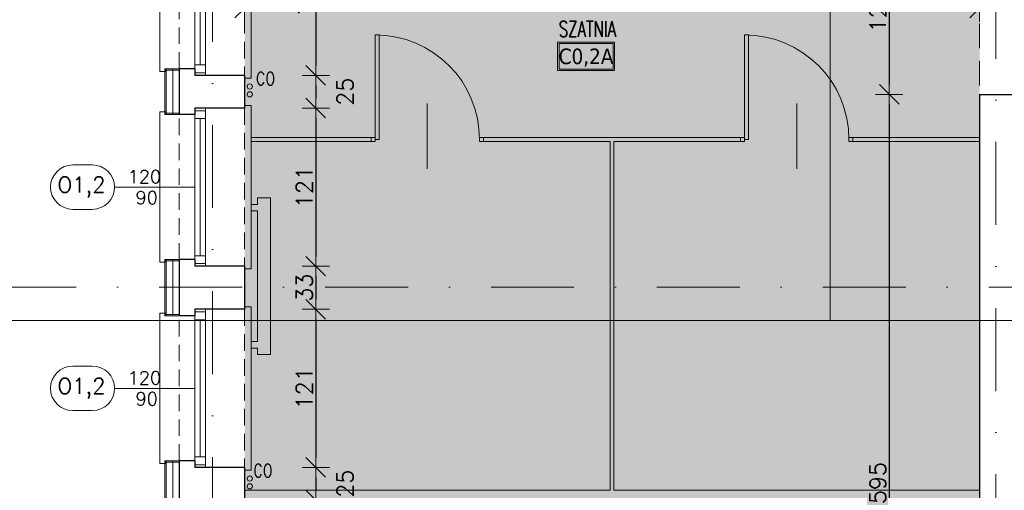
# Model space of a CAD drawing. Header units: millimetres. Extents: x 28291 to 177760, y -399809 to -170937.
# Tile 121 of 256: x 51844 to 52599, y -196383 to -196022. Entities that reach past the tile are written whole.
import ezdxf
from ezdxf.enums import TextEntityAlignment as Align

# ---------------------------------------------------------------- set-up
doc = ezdxf.new("R2010")
doc.units = ezdxf.units.MM
doc.linetypes.add('DASHDOT', pattern=[25.4, 12.7, -6.35, 0, -6.35])
doc.linetypes.add('HIDDEN', pattern=[9.525, 6.35, -3.175])
doc.layers.get('0').update_dxf_attribs({"lineweight": 0})
for name, color, linetype, lineweight, true_color in [('!! 0_ Istn-okna - wymienione', 9, 'Continuous', 13, 0x808080), ('!! 0_Istn-armatura', 9, 'Continuous', 9, 0x808080), ('!! 0_Opis_okna - zrealizowane', 7, 'Continuous', 15, 0xb3b3b3), ('!! 2_remont ocieplenie wykon', 7, 'Continuous', 13, 0x949494)]:
    doc.layers.add(name, color=color, linetype=linetype, lineweight=lineweight, true_color=true_color)
for name, color, linetype, lineweight in [('!! 0_ Istn-sciany', 3, 'Continuous', 30), ('!! 0_ Istn-widok', 1, 'Continuous', 15), ('!! 0_Istn-cienka', 4, 'Continuous', 9), ('!! 0_Opis_pom', 9, 'Continuous', 13), ('!! 1_ tynk zewn  - nowy', 21, 'Continuous', 20), ('!! 2_ remont Ocieplenie', 4, 'ZIGZAG', 5), ('!! 2_posadzki winyle 1', 31, 'Continuous', 9), ('!! wymiary osi', 250, 'Continuous', 9), ('0-osie-liniA', 14, 'DASHDOT', 5)]:
    doc.layers.add(name, color=color, linetype=linetype, lineweight=lineweight)
doc.layers.add('!! 0_Istn-grzejniki', color=7, linetype='Continuous', lineweight=0, plot=False)
doc.layers.add('!! 0_ramki', color=66, linetype='Continuous', lineweight=9, plot=False)
doc.styles.add('ARCHETYP', font='romans.shx', dxfattribs={"height": 15})
doc.styles.add('ARIAL', font='tahoma.ttf')
doc.styles.add('TXT', font='simplex.shx')
doc.linetypes.add('ZIGZAG', pattern='A,0.00254,-5.08,[131,ltypeshp.shx,S=5.08,R=0,X=-5.08,Y=0],-10.16,[131,ltypeshp.shx,S=5.08,R=180,X=5.08,Y=0],-5.08', length=20.32254)
doc.dimstyles.new('DIM50', dxfattribs={"dimscale": 5, "dimtxt": 2.5, "dimasz": 1.5, "dimexe": 0, "dimexo": 0, "dimgap": 0.5, "dimtad": 1, "dimdec": 4, "dimrnd": 0.5, "dimdsep": 46, "dimtxsty": 'TXT', "dimblk1": 'TICK1', "dimblk2": 'TICK1', "dimsah": 1, "dimcen": 0, "dimse1": 1, "dimse2": 1, "dimclrd": 1, "dimclre": 7, "dimclrt": 9, "dimadec": 0, "dimazin": 0, "dimtfac": 1, "dimtdec": 4, "dimtmove": 2, "dimatfit": 3, "dimldrblk": 'TICK1', "dimfxl": 1, "dimtolj": 1, "dimarcsym": 0})

# ---------------------------------------------------------------- blocks, each defined once
blk = doc.blocks.new('BLOK OSI')
at = {"layer": '0-osie-liniA', "ltscale": 5}
for points in [[(51992.21142, -199661.23318), (51992.21142, -193642.4104)], [(52592.21142, -193637.0088), (52592.21142, -199860.81919)], [(51570.03302, -196290.0883), (53810.60983, -196290.0883)]]:
    blk.add_lwpolyline(points, dxfattribs=at)
blk = doc.blocks.new('1_ok-opis')
blk.add_line((0, 111.61), (0, 50))
for points in [[(-17, 128.61), (-17, 143.61)], [(17, 128.61), (17, 143.61)]]:
    blk.add_lwpolyline(points)
for centre, start, end in [((0, 143.61), 0, 180), ((0, 128.61), 180, 0)]:
    blk.add_arc(centre, 17, start, end)
at = {"style": 'ARCHETYP'}
for tag, height, rotation, p in [('NR', 12, 90, (0, 136.9)), ('NR', 12, 270, (0, 136.9)), ('SZEROKOŚĆ', 10, 90, (-8, 78.29)), ('SZEROKOŚĆ', 10, 270, (8, 78.29)), ('WYSOKOŚĆ', 10, 270, (-8, 78.29)), ('WYSOKOŚĆ', 10, 90, (8, 78.29))]:
    blk.add_attdef(tag, text='', height=height, rotation=rotation, dxfattribs=at).set_placement(p, align=Align.MIDDLE)
blk = doc.blocks.new('TICK1')
at = {"color": 0}
for p, q in [((0, -1.4), (0, 1.4)), ((0, 0), (-1, 0))]:
    blk.add_line(p, q, dxfattribs=at)
at = {"color": 2}
blk.add_line((-1, -1), (1, 1), dxfattribs=at)
blk = doc.blocks.new('*D2480')
at = {"layer": '!! wymiary osi', "color": 1, "lineweight": -2, "transparency": 16777216}
blk.add_line((52572.21, -196013.65), (52024.21, -196013.65), dxfattribs=at)
at = {"layer": 'DEFPOINTS', "color": 0, "transparency": 16777216}
for p in [(52016.71, -195944.09), (52579.71, -195952.59), (52016.71, -196013.65)]:
    blk.add_point(p, dxfattribs=at)
at = {"layer": '!! wymiary osi', "color": 1, "lineweight": -2, "transparency": 16777216, "xscale": 7.5, "yscale": 7.5, "zscale": 7.5, "rotation": 180}
blk.add_blockref('TICK1', (52016.71, -196013.65), dxfattribs=at)
at = {"layer": '!! wymiary osi', "color": 1, "lineweight": -2, "transparency": 16777216, "xscale": 7.5, "yscale": 7.5, "zscale": 7.5}
blk.add_blockref('TICK1', (52579.71, -196013.65), dxfattribs=at)
at = {"layer": '!! wymiary osi', "color": 9, "transparency": 16777216, "insert": (52298.21, -196004.9), "char_height": 12.5, "attachment_point": 5, "style": 'TXT'}
blk.add_mtext('\\A1;563', dxfattribs=at)
blk = doc.blocks.new('*D2511')
at = {"layer": '!! wymiary osi', "color": 1, "lineweight": -2, "transparency": 16777216}
blk.add_line((52071.25, -195951.59), (52071.25, -196057.59), dxfattribs=at)
at = {"layer": 'DEFPOINTS', "color": 0, "transparency": 16777216}
for p in [(52016.71, -195944.09), (52016.71, -196065.09), (52071.25, -196065.09)]:
    blk.add_point(p, dxfattribs=at)
at = {"layer": '!! wymiary osi', "color": 1, "lineweight": -2, "transparency": 16777216, "xscale": 7.5, "yscale": 7.5, "zscale": 7.5}
for p, rotation in [((52071.25, -195944.09), 90), ((52071.25, -196065.09), 270)]:
    blk.add_blockref('TICK1', p, dxfattribs=dict(at, rotation=rotation))
at = {"layer": '!! wymiary osi', "color": 9, "transparency": 16777216, "insert": (52062.5, -196004.59), "char_height": 12.5, "attachment_point": 5, "rotation": 90, "style": 'TXT'}
blk.add_mtext('\\A1;121', dxfattribs=at)
blk = doc.blocks.new('*D2512')
at = {"layer": '!! wymiary osi', "color": 1, "lineweight": -2, "transparency": 16777216}
blk.add_line((52071.25, -196072.59), (52071.25, -196082.59), dxfattribs=at)
at = {"layer": 'DEFPOINTS', "color": 0, "transparency": 16777216}
for p in [(52016.71, -196065.09), (52016.71, -196090.09), (52071.25, -196090.09)]:
    blk.add_point(p, dxfattribs=at)
at = {"layer": '!! wymiary osi', "color": 1, "lineweight": -2, "transparency": 16777216, "xscale": 7.5, "yscale": 7.5, "zscale": 7.5}
for p, rotation in [((52071.25, -196065.09), 90), ((52071.25, -196090.09), 270)]:
    blk.add_blockref('TICK1', p, dxfattribs=dict(at, rotation=rotation))
at = {"layer": '!! wymiary osi', "color": 9, "transparency": 16777216, "insert": (52093.75, -196077.59), "char_height": 12.5, "attachment_point": 5, "rotation": 90, "style": 'TXT'}
blk.add_mtext('\\A1;25', dxfattribs=at)
blk = doc.blocks.new('*D2513')
at = {"layer": '!! wymiary osi', "color": 1, "lineweight": -2, "transparency": 16777216}
blk.add_line((52071.25, -196097.59), (52071.25, -196203.59), dxfattribs=at)
at = {"layer": 'DEFPOINTS', "color": 0, "transparency": 16777216}
for p in [(52016.71, -196090.09), (52016.71, -196211.09), (52071.25, -196211.09)]:
    blk.add_point(p, dxfattribs=at)
at = {"layer": '!! wymiary osi', "color": 1, "lineweight": -2, "transparency": 16777216, "xscale": 7.5, "yscale": 7.5, "zscale": 7.5}
for p, rotation in [((52071.25, -196090.09), 90), ((52071.25, -196211.09), 270)]:
    blk.add_blockref('TICK1', p, dxfattribs=dict(at, rotation=rotation))
at = {"layer": '!! wymiary osi', "color": 9, "transparency": 16777216, "insert": (52062.5, -196150.59), "char_height": 12.5, "attachment_point": 5, "rotation": 90, "style": 'TXT'}
blk.add_mtext('\\A1;121', dxfattribs=at)
blk = doc.blocks.new('*D2514')
at = {"layer": '!! wymiary osi', "color": 1, "lineweight": -2, "transparency": 16777216}
blk.add_line((52071.25, -196218.59), (52071.25, -196236.59), dxfattribs=at)
at = {"layer": 'DEFPOINTS', "color": 0, "transparency": 16777216}
for p in [(52016.71, -196211.09), (52016.71, -196244.09), (52071.25, -196244.09)]:
    blk.add_point(p, dxfattribs=at)
at = {"layer": '!! wymiary osi', "color": 1, "lineweight": -2, "transparency": 16777216, "xscale": 7.5, "yscale": 7.5, "zscale": 7.5}
for p, rotation in [((52071.25, -196211.09), 90), ((52071.25, -196244.09), 270)]:
    blk.add_blockref('TICK1', p, dxfattribs=dict(at, rotation=rotation))
at = {"layer": '!! wymiary osi', "color": 9, "transparency": 16777216, "insert": (52062.5, -196227.59), "char_height": 12.5, "attachment_point": 5, "rotation": 90, "style": 'TXT'}
blk.add_mtext('\\A1;33', dxfattribs=at)
blk = doc.blocks.new('*D2515')
at = {"layer": '!! wymiary osi', "color": 1, "lineweight": -2, "transparency": 16777216}
blk.add_line((52071.25, -196251.59), (52071.25, -196357.59), dxfattribs=at)
at = {"layer": 'DEFPOINTS', "color": 0, "transparency": 16777216}
for p in [(52016.71, -196244.09), (52016.71, -196365.09), (52071.25, -196365.09)]:
    blk.add_point(p, dxfattribs=at)
at = {"layer": '!! wymiary osi', "color": 1, "lineweight": -2, "transparency": 16777216, "xscale": 7.5, "yscale": 7.5, "zscale": 7.5}
for p, rotation in [((52071.25, -196244.09), 90), ((52071.25, -196365.09), 270)]:
    blk.add_blockref('TICK1', p, dxfattribs=dict(at, rotation=rotation))
at = {"layer": '!! wymiary osi', "color": 9, "transparency": 16777216, "insert": (52062.5, -196304.59), "char_height": 12.5, "attachment_point": 5, "rotation": 90, "style": 'TXT'}
blk.add_mtext('\\A1;121', dxfattribs=at)
blk = doc.blocks.new('*D2516')
at = {"layer": '!! wymiary osi', "color": 1, "lineweight": -2, "transparency": 16777216}
blk.add_line((52071.25, -196372.59), (52071.25, -196382.59), dxfattribs=at)
at = {"layer": 'DEFPOINTS', "color": 0, "transparency": 16777216}
for p in [(52016.71, -196365.09), (52016.71, -196390.09), (52071.25, -196390.09)]:
    blk.add_point(p, dxfattribs=at)
at = {"layer": '!! wymiary osi', "color": 1, "lineweight": -2, "transparency": 16777216, "xscale": 7.5, "yscale": 7.5, "zscale": 7.5}
for p, rotation in [((52071.25, -196365.09), 90), ((52071.25, -196390.09), 270)]:
    blk.add_blockref('TICK1', p, dxfattribs=dict(at, rotation=rotation))
at = {"layer": '!! wymiary osi', "color": 9, "transparency": 16777216, "insert": (52093.75, -196377.59), "char_height": 12.5, "attachment_point": 5, "rotation": 90, "style": 'TXT'}
blk.add_mtext('\\A1;25', dxfattribs=at)
blk = doc.blocks.new('*D2602')
at = {"layer": '!! wymiary osi', "color": 1, "lineweight": -2, "transparency": 16777216}
blk.add_line((52510.58, -195960.09), (52510.58, -196072.09), dxfattribs=at)
at = {"layer": 'DEFPOINTS', "color": 0, "transparency": 16777216}
for p in [(52579.71, -195952.59), (52510.58, -196079.59), (52579.71, -196079.59)]:
    blk.add_point(p, dxfattribs=at)
at = {"layer": '!! wymiary osi', "color": 1, "lineweight": -2, "transparency": 16777216, "xscale": 7.5, "yscale": 7.5, "zscale": 7.5}
for p, rotation in [((52510.58, -195952.59), 90), ((52510.58, -196079.59), 270)]:
    blk.add_blockref('TICK1', p, dxfattribs=dict(at, rotation=rotation))
at = {"layer": '!! wymiary osi', "color": 9, "transparency": 16777216, "insert": (52501.83, -196016.09), "char_height": 12.5, "attachment_point": 5, "rotation": 90, "style": 'TXT'}
blk.add_mtext('\\A1;127', dxfattribs=at)
blk = doc.blocks.new('*D2603')
at = {"layer": '!! wymiary osi', "color": 1, "lineweight": -2, "transparency": 16777216}
blk.add_line((52510.58, -196087.09), (52510.58, -196667.09), dxfattribs=at)
at = {"layer": 'DEFPOINTS', "color": 0, "transparency": 16777216}
for p in [(52579.71, -196079.59), (52510.58, -196674.59), (52579.71, -196674.59)]:
    blk.add_point(p, dxfattribs=at)
at = {"layer": '!! wymiary osi', "color": 1, "lineweight": -2, "transparency": 16777216, "xscale": 7.5, "yscale": 7.5, "zscale": 7.5}
for p, rotation in [((52510.58, -196079.59), 90), ((52510.58, -196674.59), 270)]:
    blk.add_blockref('TICK1', p, dxfattribs=dict(at, rotation=rotation))
at = {"layer": '!! wymiary osi', "color": 9, "transparency": 16777216, "insert": (52501.83, -196377.09), "char_height": 12.5, "attachment_point": 5, "rotation": 90, "style": 'TXT'}
blk.add_mtext('\\A1;595', dxfattribs=at)

msp = doc.modelspace()

# ---------------------------------------------------------------- hatches: boundary and pattern name
at = {"layer": '!! 2_posadzki winyle 1'}
h = msp.add_hatch(dxfattribs=at)
h.set_pattern_fill('TRIANG', color=256, scale=2, style=0)
h.paths.add_polyline_path([(52579.71142, -195639.5883), (52016.71142, -195639.5883), (52016.71142, -197114.5883), (52579.71142, -197114.5883)])

# ---------------------------------------------------------------- linework, layer by layer
at = {"layer": '!! 0_ Istn-okna - wymienione'}
for points in [[(51978.71142, -195944.0883), (51978.71142, -196065.0883)], [(51986.71142, -195944.0883), (51986.71142, -196065.0883)], [(51982.71142, -195952.0883), (51982.71142, -196057.0883)], [(51978.71142, -196090.0883), (51978.71142, -196211.0883)], [(51986.71142, -196090.0883), (51986.71142, -196211.0883)], [(51982.71142, -196098.0883), (51982.71142, -196203.0883)], [(51978.71142, -196244.0883), (51978.71142, -196365.0883)], [(51986.71142, -196244.0883), (51986.71142, -196365.0883)], [(51982.71142, -196252.0883), (51982.71142, -196357.0883)]]:
    msp.add_lwpolyline(points, dxfattribs=at)
for points in [[(51978.71142, -196057.0883), (51978.71142, -196063.0883), (51986.71142, -196063.0883), (51986.71142, -196057.0883)], [(51978.71142, -196092.0883), (51978.71142, -196098.0883), (51986.71142, -196098.0883), (51986.71142, -196092.0883)], [(51978.71142, -196203.0883), (51978.71142, -196209.0883), (51986.71142, -196209.0883), (51986.71142, -196203.0883)], [(51978.71142, -196246.0883), (51978.71142, -196252.0883), (51986.71142, -196252.0883), (51986.71142, -196246.0883)], [(51978.71142, -196357.0883), (51978.71142, -196363.0883), (51986.71142, -196363.0883), (51986.71142, -196357.0883)]]:
    msp.add_lwpolyline(points, close=True, dxfattribs=at)
at = {"layer": '!! 0_ Istn-sciany'}
for points in [[(51966.71142, -196060.0883), (51966.71142, -196095.0883)], [(51978.71142, -196060.0883), (51966.71142, -196060.0883)], [(51978.71142, -196060.0883), (51978.71142, -196065.0883)], [(52016.71142, -196065.0883), (51978.71142, -196065.0883)], [(52016.71142, -196065.0883), (52016.71142, -196090.0883)], [(52579.71142, -196079.5883), (52604.71142, -196079.5883)], [(52579.71142, -196079.5883), (52579.71142, -196448.5883)], [(51978.71142, -196095.0883), (51966.71142, -196095.0883)], [(51978.71142, -196090.0883), (51978.71142, -196095.0883)], [(52016.71142, -196090.0883), (51978.71142, -196090.0883)], [(51966.71142, -196206.0883), (51966.71142, -196249.0883)], [(51978.71142, -196206.0883), (51966.71142, -196206.0883)], [(51978.71142, -196206.0883), (51978.71142, -196211.0883)], [(52016.71142, -196211.0883), (51978.71142, -196211.0883)], [(52016.71142, -196211.0883), (52016.71142, -196244.0883)], [(51978.71142, -196244.0883), (51978.71142, -196249.0883)], [(52016.71142, -196244.0883), (51978.71142, -196244.0883)], [(51978.71142, -196249.0883), (51966.71142, -196249.0883)], [(51966.71142, -196360.0883), (51966.71142, -196395.0883)], [(51978.71142, -196360.0883), (51966.71142, -196360.0883)], [(51978.71142, -196360.0883), (51978.71142, -196365.0883)], [(52016.71142, -196365.0883), (51978.71142, -196365.0883)], [(52016.71142, -196365.0883), (52016.71142, -196390.0883)]]:
    msp.add_lwpolyline(points, dxfattribs=at)
at = {"layer": '!! 0_ Istn-widok'}
for p, q in [((52296.71142, -196115.5883), (52296.71142, -196382.5883)), ((52299.71142, -196115.5883), (52299.71142, -196382.5883))]:
    msp.add_line(p, q, dxfattribs=at)
for points in [[(52021.71142, -195942.0883), (52021.71142, -196067.0883)], [(51951.71142, -196062.0883), (51951.71142, -195947.0883)], [(51956.71142, -196062.0883), (51951.71142, -196062.0883)], [(52016.71142, -196067.0883), (52021.71142, -196067.0883)], [(52016.71142, -196088.0883), (52021.71142, -196088.0883)], [(52021.71142, -196088.0883), (52021.71142, -196213.0883)], [(52156.71142, -196086.5883), (52156.71142, -196136.5883)], [(52439.71142, -196086.5883), (52439.71142, -196136.5883)], [(51951.71142, -196208.0883), (51951.71142, -196093.0883)], [(51956.71142, -196093.0883), (51951.71142, -196093.0883)], [(52021.71142, -196112.5883), (52113.71142, -196112.5883)], [(52021.71142, -196115.5883), (52113.71142, -196115.5883)], [(52199.71142, -196112.5883), (52396.71142, -196112.5883)], [(52199.71142, -196115.5883), (52296.71142, -196115.5883)], [(52299.71142, -196115.5883), (52396.71142, -196115.5883)], [(52482.71142, -196112.5883), (52579.71142, -196112.5883)], [(52482.71142, -196115.5883), (52579.71142, -196115.5883)], [(51956.71142, -196208.0883), (51951.71142, -196208.0883)], [(52016.71142, -196213.0883), (52021.71142, -196213.0883)], [(52016.71142, -196242.0883), (52021.71142, -196242.0883)], [(52021.71142, -196242.0883), (52021.71142, -196367.0883)], [(51951.71142, -196362.0883), (51951.71142, -196247.0883)], [(51956.71142, -196247.0883), (51951.71142, -196247.0883)], [(51956.71142, -196362.0883), (51951.71142, -196362.0883)], [(52016.71142, -196367.0883), (52021.71142, -196367.0883)], [(52016.71142, -196382.5883), (52296.71142, -196382.5883)], [(52299.71142, -196382.5883), (52579.71142, -196382.5883)]]:
    msp.add_lwpolyline(points, dxfattribs=at)
at = {"layer": '!! 0_ Istn-widok', "linetype": 'HIDDEN', "ltscale": 3}
msp.add_lwpolyline([(52579.71142, -195939.5883), (52579.71142, -196079.5883)], dxfattribs=at)
at = {"layer": '!! 0_ Istn-widok'}
for points in [[(52119.71142, -196034.0883), (52119.71142, -196114.0883), (52116.71142, -196114.0883), (52116.71142, -196034.0883)], [(52402.71142, -196034.0883), (52402.71142, -196114.0883), (52399.71142, -196114.0883), (52399.71142, -196034.0883)], [(52116.71142, -196112.5883), (52113.71142, -196112.5883), (52113.71142, -196115.5883), (52116.71142, -196115.5883)], [(52196.71142, -196112.5883), (52199.71142, -196112.5883), (52199.71142, -196115.5883), (52196.71142, -196115.5883)], [(52399.71142, -196112.5883), (52396.71142, -196112.5883), (52396.71142, -196115.5883), (52399.71142, -196115.5883)], [(52479.71142, -196112.5883), (52482.71142, -196112.5883), (52482.71142, -196115.5883), (52479.71142, -196115.5883)]]:
    msp.add_lwpolyline(points, close=True, dxfattribs=at)
for centre in [(52116.71142, -196114.0883), (52399.71142, -196114.0883)]:
    msp.add_arc(centre, 80, 0.00000004, 90.00000004, dxfattribs=at)
at = {"layer": '!! 0_Istn-armatura'}
for centre in [(52020.71142, -196073.5883), (52020.71142, -196079.5883), (52020.71142, -196373.5883), (52020.71142, -196379.5883)]:
    msp.add_circle(centre, 2, dxfattribs=at)
at = {"layer": '!! 0_Istn-cienka', "linetype": 'HIDDEN', "ltscale": 2}
for points in [[(52016.71142, -195944.0883), (52016.71142, -196065.0883)], [(51966.71142, -196060.0883), (51966.71142, -195949.0883)], [(51966.71142, -196206.0883), (51966.71142, -196095.0883)], [(52016.71142, -196090.0883), (52016.71142, -196211.0883)], [(52016.71142, -196244.0883), (52016.71142, -196365.0883)], [(51966.71142, -196360.0883), (51966.71142, -196249.0883)]]:
    msp.add_lwpolyline(points, dxfattribs=at)
at = {"layer": '!! 0_Istn-grzejniki'}
msp.add_lwpolyline([(52021.71142, -196163.79361), (52026.71142, -196163.79361), (52026.71142, -196158.79361), (52036.71142, -196158.79361), (52036.71142, -196278.79361), (52026.71142, -196278.79361), (52026.71142, -196273.79361), (52021.71142, -196273.79361), (52021.71142, -196268.79361), (52026.71142, -196268.79361), (52026.71142, -196168.79361), (52021.71142, -196168.79361)], close=True, dxfattribs=at)
at = {"layer": '!! 0_Opis_pom', "ltscale": 0.7}
for points in [[(52256.54875, -196061.36297), (52300.06875, -196061.36297), (52300.06875, -196039.60297), (52256.54875, -196039.60297)], [(52257.63675, -196060.27497), (52298.98075, -196060.27497), (52298.98075, -196040.69097), (52257.63675, -196040.69097)]]:
    msp.add_lwpolyline(points, close=True, dxfattribs=at)
at = {"layer": '!! 0_ramki'}
for points in [[(48565.42916, -193282.57641), (52765.42916, -193282.57641), (52765.42916, -196252.57641), (48565.42916, -196252.57641)], [(52465.42916, -193282.57641), (56665.42916, -193282.57641), (56665.42916, -196252.57641), (52465.42916, -196252.57641)]]:
    msp.add_lwpolyline(points, close=True, dxfattribs=at)
at = {"layer": '!! 1_ tynk zewn  - nowy'}
for points in [[(51955.71142, -196060.0883), (51955.71142, -196095.0883)], [(51966.71142, -196060.0883), (51955.71142, -196060.0883)], [(51966.71142, -196061.0883), (51955.71142, -196061.0883)], [(51956.71142, -196060.0883), (51956.71142, -196095.0883)], [(51966.71142, -196094.0883), (51955.71142, -196094.0883)], [(51966.71142, -196095.0883), (51955.71142, -196095.0883)], [(51955.71142, -196206.0883), (51955.71142, -196249.0883)], [(51966.71142, -196206.0883), (51955.71142, -196206.0883)], [(51966.71142, -196207.0883), (51955.71142, -196207.0883)], [(51956.71142, -196206.0883), (51956.71142, -196249.0883)], [(51966.71142, -196248.0883), (51955.71142, -196248.0883)], [(51966.71142, -196249.0883), (51955.71142, -196249.0883)], [(51955.71142, -196360.0883), (51955.71142, -196395.0883)], [(51966.71142, -196360.0883), (51955.71142, -196360.0883)], [(51966.71142, -196361.0883), (51955.71142, -196361.0883)], [(51956.71142, -196360.0883), (51956.71142, -196395.0883)]]:
    msp.add_lwpolyline(points, dxfattribs=at)
at = {"layer": '!! 2_ remont Ocieplenie', "linetype": 'ZIGZAG', "ltscale": 0.75}
for points in [[(51961.71142, -196206.0883), (51961.71142, -196249.0883)], [(51961.71142, -196360.0883), (51961.71142, -196395.0883)]]:
    msp.add_lwpolyline(points, dxfattribs=at)
at = {"layer": '!! 2_remont ocieplenie wykon', "linetype": 'ZIGZAG', "ltscale": 0.75}
msp.add_lwpolyline([(51961.71142, -196060.0883), (51961.71142, -196095.0883)], dxfattribs=at)

# ---------------------------------------------------------------- block references
at = {"layer": '!! 0_ Istn-sciany'}
msp.add_blockref('BLOK OSI', (0, 63), dxfattribs=at)
at = {"layer": '!! 0_Opis_okna - zrealizowane'}
ref = msp.add_blockref('1_ok-opis', (52028.71142, -196150.5883), dxfattribs=dict(at, rotation=89.99999999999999))
ref.add_attrib('SZEROKOŚĆ', '120', dxfattribs={"layer": '0', "height": 10, "style": 'ARCHETYP'}).set_placement((51939.99102, -196142.5883), align=Align.MIDDLE)
ref.add_attrib('WYSOKOŚĆ', '90', dxfattribs={"layer": '0', "height": 10, "style": 'ARCHETYP'}).set_placement((51941.76447, -196158.5883), align=Align.MIDDLE)
ref.add_attrib('NR', 'O1,2', dxfattribs={"layer": '0', "height": 12, "style": 'ARCHETYP'}).set_placement((51891.80998, -196150.5883), align=Align.MIDDLE)
ref = msp.add_blockref('1_ok-opis', (52028.71142, -196304.5883), dxfattribs=dict(at, rotation=89.99999999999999))
ref.add_attrib('SZEROKOŚĆ', '120', dxfattribs={"layer": '0', "height": 10, "style": 'ARCHETYP'}).set_placement((51939.99102, -196296.5883), align=Align.MIDDLE)
ref.add_attrib('WYSOKOŚĆ', '90', dxfattribs={"layer": '0', "height": 10, "style": 'ARCHETYP'}).set_placement((51941.76447, -196312.5883), align=Align.MIDDLE)
ref.add_attrib('NR', 'O1,2', dxfattribs={"layer": '0', "height": 12, "style": 'ARCHETYP'}).set_placement((51891.80998, -196304.5883), align=Align.MIDDLE)

# ---------------------------------------------------------------- texts
at = {"layer": '!! 0_Istn-armatura', "style": 'ARCHETYP', "width": 0.8}
for p in [(52025.44729, -196072.55816), (52023.48613, -196372.55816)]:
    msp.add_text('CO', height=10, rotation=0.00000004, dxfattribs=at).set_placement(p)
at = {"layer": '!! 0_Opis_pom', "ltscale": 0.7, "style": 'TXT', "width": 0.7}
msp.add_text('SZATNIA', height=12, dxfattribs=at).set_placement((52279.42388, -196035.55666), align=Align.CENTER)
at = {"layer": '!! 0_Opis_pom', "ltscale": 0.7, "style": 'ARIAL'}
msp.add_attdef('C0,2A', text='', height=11.968, dxfattribs=at).set_placement((52278.30875, -196050.48297), align=Align.MIDDLE_CENTER)

# ---------------------------------------------------------------- dimensions: what is measured, and where the dimension line sits
at = {"layer": '!! wymiary osi'}
for base, p1, p2, picture, middle in [((52071.25397, -196065.0883), (52016.71142, -195944.0883), (52016.71142, -196065.0883), '*D2511', (52062.50397, -196004.5883)), ((52510.5827, -196079.5883), (52579.71142, -195952.5883), (52579.71142, -196079.5883), '*D2602', (52501.8327, -196016.0883)), ((52071.25397, -196090.0883), (52016.71142, -196065.0883), (52016.71142, -196090.0883), '*D2512', (52093.75397, -196077.5883)), ((52510.5827, -196674.5883), (52579.71142, -196079.5883), (52579.71142, -196674.5883), '*D2603', (52501.8327, -196377.0883)), ((52071.25397, -196211.0883), (52016.71142, -196090.0883), (52016.71142, -196211.0883), '*D2513', (52062.50397, -196150.5883)), ((52071.25397, -196244.0883), (52016.71142, -196211.0883), (52016.71142, -196244.0883), '*D2514', (52062.50397, -196227.5883)), ((52071.25397, -196365.0883), (52016.71142, -196244.0883), (52016.71142, -196365.0883), '*D2515', (52062.50397, -196304.5883)), ((52071.25397, -196390.0883), (52016.71142, -196365.0883), (52016.71142, -196390.0883), '*D2516', (52093.75397, -196377.5883))]:
    dim = msp.add_linear_dim(base=base, p1=p1, p2=p2, angle=90, dimstyle='DIM50', dxfattribs=at)
    dim.commit()
    dim.dimension.update_dxf_attribs({"geometry": picture, "text_midpoint": middle})
dim = msp.add_linear_dim(base=(52016.71142, -196013.65337), p1=(52579.71142, -195952.5883), p2=(52016.71142, -195944.0883), dimstyle='DIM50', dxfattribs=at)
dim.commit()
dim.dimension.update_dxf_attribs({"geometry": '*D2480', "text_midpoint": (52298.21142, -196004.90337)})

doc.saveas('drawing.dxf')
